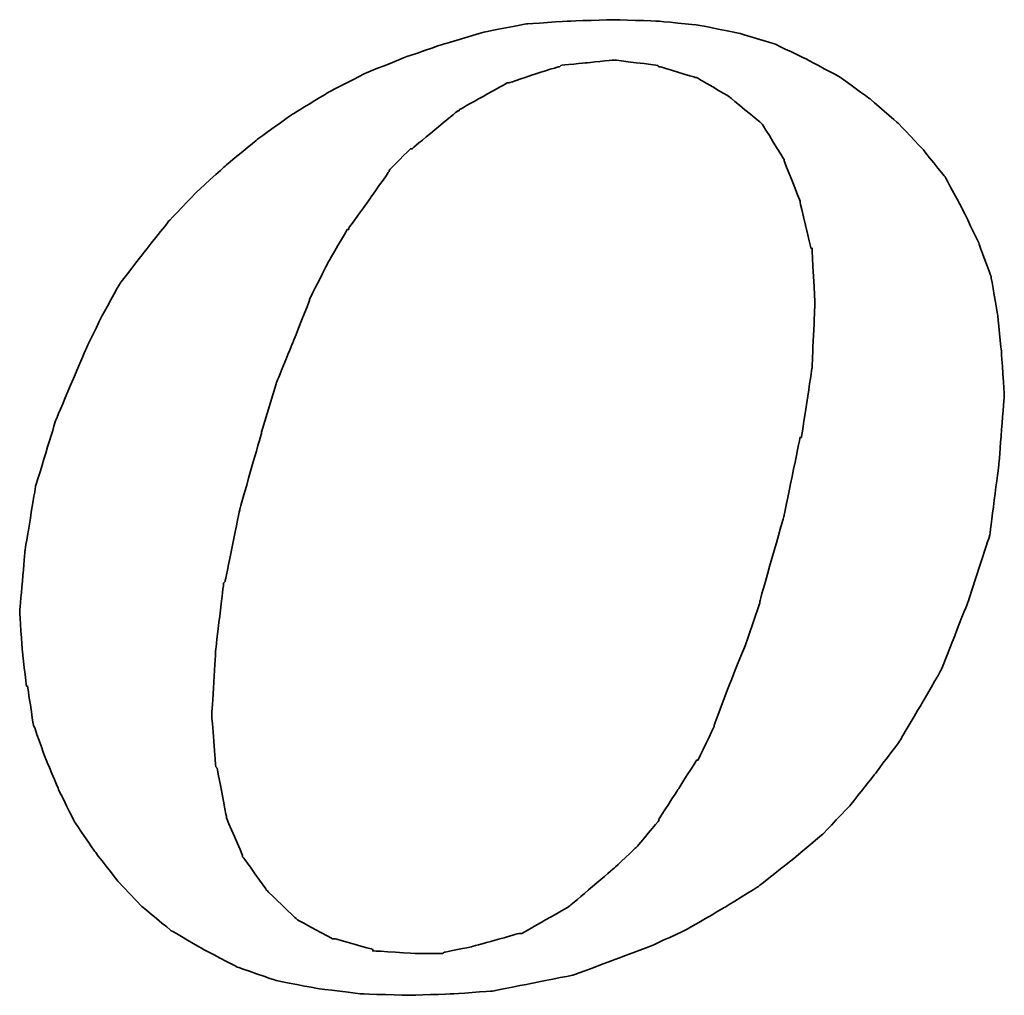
# Model space of a CAD drawing. Header units: millimetres. Extents: x -386 to 3135, y -1989 to 860.
# Tile 173 of 256: x -45.45 to -40.52, y -976.48 to -971.6. Entities that reach past the tile are written whole.
import ezdxf

# ---------------------------------------------------------------- set-up
doc = ezdxf.new("R2010")
doc.units = ezdxf.units.MM
doc.layers.add('DIM', color=4, linetype='CONTINUOUS')
doc.layers.add('layer 1', color=7, linetype='CONTINUOUS')

# ---------------------------------------------------------------- blocks, each defined once
blk = doc.blocks.new('TBI MOTION logo(完整正式版)')
at = {"layer": 'layer 1', "color": 22, "lineweight": 35}
for points, knots in [([(-11.34375, -6.98375), (-11.34375, -6.98375), (-10.91375, -7.43875), (-10.91375, -7.43875), (-10.91375, -7.43875), (-10.91375, -7.43875), (-10.38625, -7.87125), (-10.38625, -7.87125), (-10.38625, -7.87125), (-10.38625, -7.87125), (-9.81125, -8.20375), (-9.81125, -8.20375), (-9.81125, -8.20375), (-9.81125, -8.20375), (-9.21125, -8.51875), (-9.21125, -8.51875), (-9.21125, -8.51875), (-9.21125, -8.51875), (-8.51625, -8.75875), (-8.51625, -8.75875), (-8.51625, -8.75875), (-8.51625, -8.75875), (-7.77125, -8.90375), (-7.77125, -8.90375), (-7.77125, -8.90375), (-7.77125, -8.90375), (-6.97875, -8.99875), (-6.97875, -8.99875), (-6.97875, -8.99875), (-6.97875, -8.99875), (-6.14125, -9.02375), (-6.14125, -9.02375), (-6.14125, -9.02375), (-6.14125, -9.02375), (-5.37125, -8.99875), (-5.37125, -8.99875), (-5.37125, -8.99875), (-5.37125, -8.99875), (-4.65375, -8.94875), (-4.65375, -8.94875), (-4.65375, -8.94875), (-4.65375, -8.94875), (-3.93375, -8.80625), (-3.93375, -8.80625), (-3.93375, -8.80625), (-3.93375, -8.80625), (-3.21375, -8.66375), (-3.21375, -8.66375), (-3.21375, -8.66375), (-3.21375, -8.66375), (-2.49375, -8.39875), (-2.49375, -8.39875), (-2.49375, -8.39875), (-2.49375, -8.39875), (-1.79875, -8.13375), (-1.79875, -8.13375), (-1.79875, -8.13375), (-1.79875, -8.13375), (-1.17375, -7.84375), (-1.17375, -7.84375), (-1.17375, -7.84375), (-1.17375, -7.84375), (-0.52375, -7.46375), (-0.52375, -7.46375), (-0.52375, -7.46375), (-0.52375, -7.46375), (0.10124, -7.07875), (0.10124, -7.07875), (0.10124, -7.07875), (0.10124, -7.07875), (0.67625, -6.62375), (0.67625, -6.62375), (0.67625, -6.62375), (0.67625, -6.62375), (1.24874, -6.14375), (1.24874, -6.14375), (1.24874, -6.14375), (1.24874, -6.14375), (1.72874, -5.64125), (1.72874, -5.64125), (1.72874, -5.64125), (1.72874, -5.64125), (2.18624, -5.06375), (2.18624, -5.06375), (2.18624, -5.06375), (2.18624, -5.06375), (2.61625, -4.48874), (2.61625, -4.48874), (2.61625, -4.48874), (2.61625, -4.48874), (3.00125, -3.83874), (3.00125, -3.83874), (3.00125, -3.83874), (3.00125, -3.83874), (3.36124, -3.21374), (3.36124, -3.21374), (3.36124, -3.21374), (3.36124, -3.21374), (3.84374, -1.99125), (3.84374, -1.99125), (3.84374, -1.99125), (3.84374, -1.99125), (4.22625, -0.81875), (4.22625, -0.81875), (4.22625, -0.81875), (4.22625, -0.81875), (4.39125, 0.45624), (4.39125, 0.45624), (4.39125, 0.45624), (4.39125, 0.45624), (4.48874, 1.70124), (4.48874, 1.70124), (4.48874, 1.70124), (4.48874, 1.70124), (4.43874, 2.44625), (4.43874, 2.44625), (4.43874, 2.44625), (4.43874, 2.44625), (4.36874, 3.14125), (4.36874, 3.14125), (4.36874, 3.14125), (4.36874, 3.14125), (4.25125, 3.81125), (4.25125, 3.81125), (4.25125, 3.81125), (4.25125, 3.81125), (4.03124, 4.41125), (4.03124, 4.41125), (4.03124, 4.41125), (4.03124, 4.41125), (3.74374, 5.01125), (3.74374, 5.01125), (3.74374, 5.01125), (3.74374, 5.01125), (3.43124, 5.58875), (3.43124, 5.58875), (3.43124, 5.58875), (3.43124, 5.58875), (3.02625, 6.09125), (3.02625, 6.09125), (3.02625, 6.09125), (3.02625, 6.09125), (2.59374, 6.54875), (2.59374, 6.54875), (2.59374, 6.54875), (2.59374, 6.54875), (2.09124, 6.98125), (2.09124, 6.98125), (2.09124, 6.98125), (2.09124, 6.98125), (1.56124, 7.36625), (1.56124, 7.36625), (1.56124, 7.36625), (1.56124, 7.36625), (0.98624, 7.67625), (0.98624, 7.67625), (0.98624, 7.67625), (0.98624, 7.67625), (0.38624, 7.96375), (0.38624, 7.96375), (0.38624, 7.96375), (0.38624, 7.96375), (-0.25875, 8.15625), (-0.25875, 8.15625), (-0.25875, 8.15625), (-0.25875, 8.15625), (-0.98125, 8.30125), (-0.98125, 8.30125), (-0.98125, 8.30125), (-0.98125, 8.30125), (-1.70124, 8.37125), (-1.70124, 8.37125), (-1.70124, 8.37125), (-1.70124, 8.37125), (-2.49375, 8.39624), (-2.49375, 8.39624), (-2.49375, 8.39624), (-2.49375, 8.39624), (-3.28625, 8.37125), (-3.28625, 8.37125), (-3.28625, 8.37125), (-3.28625, 8.37125), (-4.05125, 8.32125), (-4.05125, 8.32125), (-4.05125, 8.32125), (-4.05125, 8.32125), (-4.77375, 8.18125), (-4.77375, 8.18125), (-4.77375, 8.18125), (-4.77375, 8.18125), (-5.51625, 7.96375), (-5.51625, 7.96375), (-5.51625, 7.96375), (-5.51625, 7.96375), (-6.21125, 7.72625), (-6.21125, 7.72625), (-6.21125, 7.72625), (-6.21125, 7.72625), (-6.92875, 7.43625), (-6.92875, 7.43625), (-6.92875, 7.43625), (-6.92875, 7.43625), (-7.57875, 7.10125), (-7.57875, 7.10125), (-7.57875, 7.10125), (-7.57875, 7.10125), (-8.24875, 6.69125), (-8.24875, 6.69125), (-8.24875, 6.69125), (-8.24875, 6.69125), (-8.84875, 6.26125), (-8.84875, 6.26125), (-8.84875, 6.26125), (-8.84875, 6.26125), (-9.42625, 5.78125), (-9.42625, 5.78125), (-9.42625, 5.78125), (-9.42625, 5.78125), (-9.95375, 5.30125), (-9.95375, 5.30125), (-9.95375, 5.30125), (-9.95375, 5.30125), (-10.43375, 4.79624), (-10.43375, 4.79624), (-10.43375, 4.79624), (-10.43375, 4.79624), (-10.88875, 4.22125), (-10.88875, 4.22125), (-10.88875, 4.22125), (-10.88875, 4.22125), (-11.29875, 3.69375), (-11.29875, 3.69375), (-11.29875, 3.69375), (-11.29875, 3.69375), (-11.63375, 3.09125), (-11.63375, 3.09125), (-11.63375, 3.09125), (-11.63375, 3.09125), (-11.91875, 2.49625), (-11.91875, 2.49625), (-11.91875, 2.49625), (-11.91875, 2.49625), (-12.44875, 1.24625), (-12.44875, 1.24625), (-12.44875, 1.24625), (-12.44875, 1.24625), (-12.80875, 0.06874), (-12.80875, 0.06874), (-12.80875, 0.06874), (-12.80875, 0.06874), (-12.99875, -1.07875), (-12.99875, -1.07875), (-12.99875, -1.07875), (-12.99875, -1.07875), (-13.09375, -2.18375), (-13.09375, -2.18375), (-13.09375, -2.18375), (-13.09375, -2.18375), (-13.04875, -2.85375), (-13.04875, -2.85375), (-13.04875, -2.85375), (-13.04875, -2.85375), (-12.97375, -3.50375), (-12.97375, -3.50375), (-12.97375, -3.50375), (-12.97375, -3.50375), (-12.95375, -3.50375), (-12.95375, -3.50375), (-12.95375, -3.50375), (-12.95375, -3.50375), (-12.85375, -4.17375), (-12.85375, -4.17375), (-12.85375, -4.17375), (-12.85375, -4.17375), (-12.63875, -4.77624), (-12.63875, -4.77624), (-12.63875, -4.77624), (-12.63875, -4.77624), (-12.39875, -5.35125), (-12.39875, -5.35125), (-12.39875, -5.35125), (-12.39875, -5.35125), (-12.11375, -5.92875), (-12.11375, -5.92875), (-12.11375, -5.92875), (-12.11375, -5.92875), (-11.75375, -6.45375), (-11.75375, -6.45375), (-11.75375, -6.45375), (-11.75375, -6.45375), (-11.34375, -6.98375), (-11.34375, -6.98375)], [0, 0, 0, 0, 0.01369863, 0.01369863, 0.01369863, 0.01369864, 0.02739726, 0.02739726, 0.02739726, 0.02739727, 0.04109589, 0.04109589, 0.04109589, 0.0410959, 0.05479452, 0.05479452, 0.05479452, 0.05479453, 0.06849315, 0.06849315, 0.06849315, 0.06849316, 0.08219178, 0.08219178, 0.08219178, 0.08219179, 0.09589041, 0.09589041, 0.09589041, 0.09589042, 0.10958904, 0.10958904, 0.10958904, 0.10958905, 0.12328767, 0.12328767, 0.12328767, 0.12328768, 0.1369863, 0.1369863, 0.1369863, 0.13698631, 0.15068493, 0.15068493, 0.15068493, 0.15068494, 0.16438356, 0.16438356, 0.16438356, 0.16438357, 0.17808219, 0.17808219, 0.17808219, 0.1780822, 0.19178082, 0.19178082, 0.19178082, 0.19178083, 0.20547945, 0.20547945, 0.20547945, 0.20547946, 0.21917808, 0.21917808, 0.21917808, 0.21917809, 0.23287671, 0.23287671, 0.23287671, 0.23287672, 0.24657534, 0.24657534, 0.24657534, 0.24657535, 0.26027397, 0.26027397, 0.26027397, 0.26027398, 0.2739726, 0.2739726, 0.2739726, 0.27397261, 0.28767123, 0.28767123, 0.28767123, 0.28767124, 0.30136986, 0.30136986, 0.30136986, 0.30136987, 0.31506849, 0.31506849, 0.31506849, 0.3150685, 0.32876712, 0.32876712, 0.32876712, 0.32876713, 0.34246575, 0.34246575, 0.34246575, 0.34246576, 0.35616438, 0.35616438, 0.35616438, 0.35616439, 0.36986301, 0.36986301, 0.36986301, 0.36986302, 0.38356164, 0.38356164, 0.38356164, 0.38356165, 0.39726027, 0.39726027, 0.39726027, 0.39726028, 0.4109589, 0.4109589, 0.4109589, 0.41095891, 0.42465753, 0.42465753, 0.42465753, 0.42465754, 0.43835616, 0.43835616, 0.43835616, 0.43835617, 0.45205479, 0.45205479, 0.45205479, 0.4520548, 0.46575342, 0.46575342, 0.46575342, 0.46575343, 0.47945205, 0.47945205, 0.47945205, 0.47945206, 0.49315068, 0.49315068, 0.49315068, 0.49315069, 0.50684932, 0.50684932, 0.50684932, 0.50684933, 0.52054795, 0.52054795, 0.52054795, 0.52054796, 0.53424658, 0.53424658, 0.53424658, 0.53424659, 0.54794521, 0.54794521, 0.54794521, 0.54794522, 0.56164384, 0.56164384, 0.56164384, 0.56164385, 0.57534247, 0.57534247, 0.57534247, 0.57534248, 0.5890411, 0.5890411, 0.5890411, 0.58904111, 0.60273973, 0.60273973, 0.60273973, 0.60273974, 0.61643836, 0.61643836, 0.61643836, 0.61643837, 0.63013699, 0.63013699, 0.63013699, 0.630137, 0.64383562, 0.64383562, 0.64383562, 0.64383563, 0.65753425, 0.65753425, 0.65753425, 0.65753426, 0.67123288, 0.67123288, 0.67123288, 0.67123289, 0.68493151, 0.68493151, 0.68493151, 0.68493152, 0.69863014, 0.69863014, 0.69863014, 0.69863015, 0.71232877, 0.71232877, 0.71232877, 0.71232878, 0.7260274, 0.7260274, 0.7260274, 0.72602741, 0.73972603, 0.73972603, 0.73972603, 0.73972604, 0.75342466, 0.75342466, 0.75342466, 0.75342467, 0.76712329, 0.76712329, 0.76712329, 0.7671233, 0.78082192, 0.78082192, 0.78082192, 0.78082193, 0.79452055, 0.79452055, 0.79452055, 0.79452056, 0.80821918, 0.80821918, 0.80821918, 0.80821919, 0.82191781, 0.82191781, 0.82191781, 0.82191782, 0.83561644, 0.83561644, 0.83561644, 0.83561645, 0.84931507, 0.84931507, 0.84931507, 0.84931508, 0.8630137, 0.8630137, 0.8630137, 0.86301371, 0.87671233, 0.87671233, 0.87671233, 0.87671234, 0.89041096, 0.89041096, 0.89041096, 0.89041097, 0.90410959, 0.90410959, 0.90410959, 0.9041096, 0.91780822, 0.91780822, 0.91780822, 0.91780823, 0.93150685, 0.93150685, 0.93150685, 0.93150686, 0.94520548, 0.94520548, 0.94520548, 0.94520549, 0.95890411, 0.95890411, 0.95890411, 0.95890412, 0.97260274, 0.97260274, 0.97260274, 0.97260275, 0.98630137, 0.98630137, 0.98630137, 0.98630138, 1, 1, 1, 1]), ([(-8.77875, 1.03124), (-8.77875, 1.03124), (-8.51625, 1.89625), (-8.51625, 1.89625), (-8.51625, 1.89625), (-8.51625, 1.89625), (-8.20375, 2.66375), (-8.20375, 2.66375), (-8.20375, 2.66375), (-8.20375, 2.66375), (-7.91625, 3.38125), (-7.91625, 3.38125), (-7.91625, 3.38125), (-7.91625, 3.38125), (-7.91625, 3.40624), (-7.91625, 3.40624), (-7.91625, 3.40624), (-7.91625, 3.40624), (-7.57875, 4.07624), (-7.57875, 4.07624), (-7.57875, 4.07624), (-7.57875, 4.07624), (-7.24375, 4.65125), (-7.24375, 4.65125), (-7.24375, 4.65125), (-7.24375, 4.65125), (-7.21875, 4.65125), (-7.21875, 4.65125), (-7.21875, 4.65125), (-7.21875, 4.65125), (-7.21875, 4.67624), (-7.21875, 4.67624), (-7.21875, 4.67624), (-7.21875, 4.67624), (-6.83625, 5.20375), (-6.83625, 5.20375), (-6.83625, 5.20375), (-6.83625, 5.20375), (-6.49875, 5.68625), (-6.49875, 5.68625), (-6.49875, 5.68625), (-6.49875, 5.68625), (-6.49875, 5.70625), (-6.49875, 5.70625), (-6.49875, 5.70625), (-6.49875, 5.70625), (-6.11625, 6.09125), (-6.11625, 6.09125), (-6.11625, 6.09125), (-6.11625, 6.09125), (-6.09125, 6.09125), (-6.09125, 6.09125), (-6.09125, 6.09125), (-6.09125, 6.09125), (-5.27375, 6.76625), (-5.27375, 6.76625), (-5.27375, 6.76625), (-5.27375, 6.76625), (-5.24875, 6.76625), (-5.24875, 6.76625), (-5.24875, 6.76625), (-5.24875, 6.76625), (-5.24875, 6.78625), (-5.24875, 6.78625), (-5.24875, 6.78625), (-5.24875, 6.78625), (-4.38875, 7.26624), (-4.38875, 7.26624), (-4.38875, 7.26624), (-4.38875, 7.26624), (-4.36125, 7.26624), (-4.36125, 7.26624), (-4.36125, 7.26624), (-4.36125, 7.26624), (-3.93375, 7.41125), (-3.93375, 7.41125), (-3.93375, 7.41125), (-3.93375, 7.41125), (-3.47375, 7.55625), (-3.47375, 7.55625), (-3.47375, 7.55625), (-3.47375, 7.55625), (-3.45375, 7.55625), (-3.45375, 7.55625), (-3.45375, 7.55625), (-3.45375, 7.55625), (-3.42875, 7.58124), (-3.42875, 7.58124), (-3.42875, 7.58124), (-3.42875, 7.58124), (-2.97375, 7.62625), (-2.97375, 7.62625), (-2.97375, 7.62625), (-2.97375, 7.62625), (-2.49375, 7.67625), (-2.49375, 7.67625), (-2.49375, 7.67625), (-2.49375, 7.67625), (-2.46875, 7.67625), (-2.46875, 7.67625), (-2.46875, 7.67625), (-2.46875, 7.67625), (-1.70124, 7.58124), (-1.70124, 7.58124), (-1.70124, 7.58124), (-1.70124, 7.58124), (-1.67875, 7.55625), (-1.67875, 7.55625), (-1.67875, 7.55625), (-1.67875, 7.55625), (-1.65375, 7.55625), (-1.65375, 7.55625), (-1.65375, 7.55625), (-1.65375, 7.55625), (-1.03125, 7.36625), (-1.03125, 7.36625), (-1.03125, 7.36625), (-1.03125, 7.36625), (-1.00625, 7.36625), (-1.00625, 7.36625), (-1.00625, 7.36625), (-1.00625, 7.36625), (-0.43124, 7.02624), (-0.43124, 7.02624), (-0.43124, 7.02624), (-0.43124, 7.02624), (-0.40625, 7.00624), (-0.40625, 7.00624), (-0.40625, 7.00624), (-0.40625, 7.00624), (0.12124, 6.57124), (0.12124, 6.57124), (0.12124, 6.57124), (0.12124, 6.57124), (0.14624, 6.54875), (0.14624, 6.54875), (0.14624, 6.54875), (0.14624, 6.54875), (0.17124, 6.52375), (0.17124, 6.52375), (0.17124, 6.52375), (0.17124, 6.52375), (0.55625, 5.89875), (0.55625, 5.89875), (0.55625, 5.89875), (0.55625, 5.89875), (0.55625, 5.87625), (0.55625, 5.87625), (0.55625, 5.87625), (0.55625, 5.87625), (0.84124, 5.15625), (0.84124, 5.15625), (0.84124, 5.15625), (0.84124, 5.15625), (0.84124, 5.13125), (0.84124, 5.13125), (0.84124, 5.13125), (0.84124, 5.13125), (1.03624, 4.31875), (1.03624, 4.31875), (1.03624, 4.31875), (1.03624, 4.31875), (1.05624, 4.31875), (1.05624, 4.31875), (1.05624, 4.31875), (1.05624, 4.31875), (1.05624, 4.29125), (1.05624, 4.29125), (1.05624, 4.29125), (1.05624, 4.29125), (1.10625, 3.33125), (1.10625, 3.33125), (1.10625, 3.33125), (1.10625, 3.33125), (1.10625, 3.30875), (1.10625, 3.30875), (1.10625, 3.30875), (1.10625, 3.30875), (1.05624, 2.20624), (1.05624, 2.20624), (1.05624, 2.20624), (1.05624, 2.20624), (1.05624, 2.18124), (1.05624, 2.18124), (1.05624, 2.18124), (1.05624, 2.18124), (0.86624, 0.93624), (0.86624, 0.93624), (0.86624, 0.93624), (0.86624, 0.93624), (0.84124, 0.93624), (0.84124, 0.93624), (0.84124, 0.93624), (0.84124, 0.93624), (0.55625, -0.45874), (0.55625, -0.45874), (0.55625, -0.45874), (0.55625, -0.45874), (0.12124, -1.99125), (0.12124, -1.99125), (0.12124, -1.99125), (0.12124, -1.99125), (0.12124, -2.01874), (0.12124, -2.01874), (0.12124, -2.01874), (0.12124, -2.01874), (-0.13874, -2.78375), (-0.13874, -2.78375), (-0.13874, -2.78375), (-0.13874, -2.78375), (-0.43124, -3.50375), (-0.43124, -3.50375), (-0.43124, -3.50375), (-0.43124, -3.50375), (-0.69375, -4.19875), (-0.69375, -4.19875), (-0.69375, -4.19875), (-0.69375, -4.19875), (-0.69375, -4.22375), (-0.69375, -4.22375), (-0.69375, -4.22375), (-0.69375, -4.22375), (-0.98125, -4.82374), (-0.98125, -4.82374), (-0.98125, -4.82374), (-0.98125, -4.82374), (-1.00625, -4.82374), (-1.00625, -4.82374), (-1.00625, -4.82374), (-1.00625, -4.82374), (-1.33875, -5.35125), (-1.33875, -5.35125), (-1.33875, -5.35125), (-1.33875, -5.35125), (-1.67875, -5.87875), (-1.67875, -5.87875), (-1.67875, -5.87875), (-1.67875, -5.87875), (-1.67875, -5.90375), (-1.67875, -5.90375), (-1.67875, -5.90375), (-1.67875, -5.90375), (-2.05875, -6.35875), (-2.05875, -6.35875), (-2.05875, -6.35875), (-2.05875, -6.35875), (-2.08375, -6.38375), (-2.08375, -6.38375), (-2.08375, -6.38375), (-2.08375, -6.38375), (-2.46875, -6.74375), (-2.46875, -6.74375), (-2.46875, -6.74375), (-2.46875, -6.74375), (-3.25875, -7.41625), (-3.25875, -7.41625), (-3.25875, -7.41625), (-3.25875, -7.41625), (-3.28625, -7.43875), (-3.28625, -7.43875), (-3.28625, -7.43875), (-3.28625, -7.43875), (-4.12375, -7.91875), (-4.12375, -7.91875), (-4.12375, -7.91875), (-4.12375, -7.91875), (-4.14875, -7.91875), (-4.14875, -7.91875), (-4.14875, -7.91875), (-4.14875, -7.91875), (-4.17125, -7.91875), (-4.17125, -7.91875), (-4.17125, -7.91875), (-4.17125, -7.91875), (-5.03375, -8.15875), (-5.03375, -8.15875), (-5.03375, -8.15875), (-5.03375, -8.15875), (-5.51625, -8.25625), (-5.51625, -8.25625), (-5.51625, -8.25625), (-5.51625, -8.25625), (-5.54125, -8.27875), (-5.54125, -8.27875), (-5.54125, -8.27875), (-5.54125, -8.27875), (-5.56375, -8.27875), (-5.56375, -8.27875), (-5.56375, -8.27875), (-5.56375, -8.27875), (-5.99625, -8.27875), (-5.99625, -8.27875), (-5.99625, -8.27875), (-5.99625, -8.27875), (-6.76375, -8.23125), (-6.76375, -8.23125), (-6.76375, -8.23125), (-6.76375, -8.23125), (-6.78875, -8.23125), (-6.78875, -8.23125), (-6.78875, -8.23125), (-6.78875, -8.23125), (-6.78875, -8.20375), (-6.78875, -8.20375), (-6.78875, -8.20375), (-6.78875, -8.20375), (-7.45875, -8.01375), (-7.45875, -8.01375), (-7.45875, -8.01375), (-7.45875, -8.01375), (-7.48375, -8.01375), (-7.48375, -8.01375), (-7.48375, -8.01375), (-7.48375, -8.01375), (-7.50875, -8.01375), (-7.50875, -8.01375), (-7.50875, -8.01375), (-7.50875, -8.01375), (-8.13125, -7.67875), (-8.13125, -7.67875), (-8.13125, -7.67875), (-8.13125, -7.67875), (-8.15625, -7.65375), (-8.15625, -7.65375), (-8.15625, -7.65375), (-8.15625, -7.65375), (-8.65875, -7.17375), (-8.65875, -7.17375), (-8.65875, -7.17375), (-8.65875, -7.17375), (-8.68375, -7.14875), (-8.68375, -7.14875), (-8.68375, -7.14875), (-8.68375, -7.14875), (-9.08875, -6.57375), (-9.08875, -6.57375), (-9.08875, -6.57375), (-9.08875, -6.57375), (-9.11375, -6.54875), (-9.11375, -6.54875), (-9.11375, -6.54875), (-9.11375, -6.54875), (-9.11375, -6.52875), (-9.11375, -6.52875), (-9.11375, -6.52875), (-9.11375, -6.52875), (-9.40375, -5.85375), (-9.40375, -5.85375), (-9.40375, -5.85375), (-9.40375, -5.85375), (-9.40375, -5.82875), (-9.40375, -5.82875), (-9.40375, -5.82875), (-9.40375, -5.82875), (-9.56875, -4.96875), (-9.56875, -4.96875), (-9.56875, -4.96875), (-9.56875, -4.96875), (-9.59375, -4.94375), (-9.59375, -4.94375), (-9.59375, -4.94375), (-9.59375, -4.94375), (-9.66375, -4.03375), (-9.66375, -4.03375), (-9.66375, -4.03375), (-9.66375, -4.03375), (-9.66375, -4.00875), (-9.66375, -4.00875), (-9.66375, -4.00875), (-9.66375, -4.00875), (-9.59375, -2.85375), (-9.59375, -2.85375), (-9.59375, -2.85375), (-9.59375, -2.85375), (-9.45125, -1.65875), (-9.45125, -1.65875), (-9.45125, -1.65875), (-9.45125, -1.65875), (-9.42625, -1.63375), (-9.42625, -1.63375), (-9.42625, -1.63375), (-9.42625, -1.63375), (-9.16125, -0.33875), (-9.16125, -0.33875), (-9.16125, -0.33875), (-9.16125, -0.33875), (-8.77875, 1.00624), (-8.77875, 1.00624), (-8.77875, 1.00624), (-8.77875, 1.00624), (-8.77875, 1.03124), (-8.77875, 1.03124)], [0, 0, 0, 0, 0.01020408, 0.01020408, 0.01020408, 0.01020409, 0.02040816, 0.02040816, 0.02040816, 0.02040817, 0.03061224, 0.03061224, 0.03061224, 0.03061225, 0.04081633, 0.04081633, 0.04081633, 0.04081634, 0.05102041, 0.05102041, 0.05102041, 0.05102042, 0.06122449, 0.06122449, 0.06122449, 0.0612245, 0.07142857, 0.07142857, 0.07142857, 0.07142858, 0.08163265, 0.08163265, 0.08163265, 0.08163266, 0.09183673, 0.09183673, 0.09183673, 0.09183674, 0.10204082, 0.10204082, 0.10204082, 0.10204083, 0.1122449, 0.1122449, 0.1122449, 0.11224491, 0.12244898, 0.12244898, 0.12244898, 0.12244899, 0.13265306, 0.13265306, 0.13265306, 0.13265307, 0.14285714, 0.14285714, 0.14285714, 0.14285715, 0.15306122, 0.15306122, 0.15306122, 0.15306123, 0.16326531, 0.16326531, 0.16326531, 0.16326532, 0.17346939, 0.17346939, 0.17346939, 0.1734694, 0.18367347, 0.18367347, 0.18367347, 0.18367348, 0.19387755, 0.19387755, 0.19387755, 0.19387756, 0.20408163, 0.20408163, 0.20408163, 0.20408164, 0.21428571, 0.21428571, 0.21428571, 0.21428572, 0.2244898, 0.2244898, 0.2244898, 0.22448981, 0.23469388, 0.23469388, 0.23469388, 0.23469389, 0.24489796, 0.24489796, 0.24489796, 0.24489797, 0.25510204, 0.25510204, 0.25510204, 0.25510205, 0.26530612, 0.26530612, 0.26530612, 0.26530613, 0.2755102, 0.2755102, 0.2755102, 0.27551021, 0.28571429, 0.28571429, 0.28571429, 0.2857143, 0.29591837, 0.29591837, 0.29591837, 0.29591838, 0.30612245, 0.30612245, 0.30612245, 0.30612246, 0.31632653, 0.31632653, 0.31632653, 0.31632654, 0.32653061, 0.32653061, 0.32653061, 0.32653062, 0.33673469, 0.33673469, 0.33673469, 0.3367347, 0.34693878, 0.34693878, 0.34693878, 0.34693879, 0.35714286, 0.35714286, 0.35714286, 0.35714287, 0.36734694, 0.36734694, 0.36734694, 0.36734695, 0.37755102, 0.37755102, 0.37755102, 0.37755103, 0.3877551, 0.3877551, 0.3877551, 0.38775511, 0.39795918, 0.39795918, 0.39795918, 0.39795919, 0.40816327, 0.40816327, 0.40816327, 0.40816328, 0.41836735, 0.41836735, 0.41836735, 0.41836736, 0.42857143, 0.42857143, 0.42857143, 0.42857144, 0.43877551, 0.43877551, 0.43877551, 0.43877552, 0.44897959, 0.44897959, 0.44897959, 0.4489796, 0.45918367, 0.45918367, 0.45918367, 0.45918368, 0.46938776, 0.46938776, 0.46938776, 0.46938777, 0.47959184, 0.47959184, 0.47959184, 0.47959185, 0.48979592, 0.48979592, 0.48979592, 0.48979593, 0.5, 0.5, 0.5, 0.50000001, 0.51020408, 0.51020408, 0.51020408, 0.51020409, 0.52040816, 0.52040816, 0.52040816, 0.52040817, 0.53061224, 0.53061224, 0.53061224, 0.53061225, 0.54081633, 0.54081633, 0.54081633, 0.54081634, 0.55102041, 0.55102041, 0.55102041, 0.55102042, 0.56122449, 0.56122449, 0.56122449, 0.5612245, 0.57142857, 0.57142857, 0.57142857, 0.57142858, 0.58163265, 0.58163265, 0.58163265, 0.58163266, 0.59183673, 0.59183673, 0.59183673, 0.59183674, 0.60204082, 0.60204082, 0.60204082, 0.60204083, 0.6122449, 0.6122449, 0.6122449, 0.61224491, 0.62244898, 0.62244898, 0.62244898, 0.62244899, 0.63265306, 0.63265306, 0.63265306, 0.63265307, 0.64285714, 0.64285714, 0.64285714, 0.64285715, 0.65306122, 0.65306122, 0.65306122, 0.65306123, 0.66326531, 0.66326531, 0.66326531, 0.66326532, 0.67346939, 0.67346939, 0.67346939, 0.6734694, 0.68367347, 0.68367347, 0.68367347, 0.68367348, 0.69387755, 0.69387755, 0.69387755, 0.69387756, 0.70408163, 0.70408163, 0.70408163, 0.70408164, 0.71428571, 0.71428571, 0.71428571, 0.71428572, 0.7244898, 0.7244898, 0.7244898, 0.72448981, 0.73469388, 0.73469388, 0.73469388, 0.73469389, 0.74489796, 0.74489796, 0.74489796, 0.74489797, 0.75510204, 0.75510204, 0.75510204, 0.75510205, 0.76530612, 0.76530612, 0.76530612, 0.76530613, 0.7755102, 0.7755102, 0.7755102, 0.77551021, 0.78571429, 0.78571429, 0.78571429, 0.7857143, 0.79591837, 0.79591837, 0.79591837, 0.79591838, 0.80612245, 0.80612245, 0.80612245, 0.80612246, 0.81632653, 0.81632653, 0.81632653, 0.81632654, 0.82653061, 0.82653061, 0.82653061, 0.82653062, 0.83673469, 0.83673469, 0.83673469, 0.8367347, 0.84693878, 0.84693878, 0.84693878, 0.84693879, 0.85714286, 0.85714286, 0.85714286, 0.85714287, 0.86734694, 0.86734694, 0.86734694, 0.86734695, 0.87755102, 0.87755102, 0.87755102, 0.87755103, 0.8877551, 0.8877551, 0.8877551, 0.88775511, 0.89795918, 0.89795918, 0.89795918, 0.89795919, 0.90816327, 0.90816327, 0.90816327, 0.90816328, 0.91836735, 0.91836735, 0.91836735, 0.91836736, 0.92857143, 0.92857143, 0.92857143, 0.92857144, 0.93877551, 0.93877551, 0.93877551, 0.93877552, 0.94897959, 0.94897959, 0.94897959, 0.9489796, 0.95918367, 0.95918367, 0.95918367, 0.95918368, 0.96938776, 0.96938776, 0.96938776, 0.96938777, 0.97959184, 0.97959184, 0.97959184, 0.97959185, 0.98979592, 0.98979592, 0.98979592, 0.98979593, 1, 1, 1, 1])]:
    blk.add_open_spline(points, degree=3, knots=knots, dxfattribs=at)

msp = doc.modelspace()

# ---------------------------------------------------------------- block references
at = {"layer": 'DIM', "color": 7, "xscale": 0.2802190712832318, "yscale": 0.2802190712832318, "zscale": 0.2802190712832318}
msp.add_blockref('TBI MOTION logo(完整正式版)', (-41.7789, -973.9513), dxfattribs=at)

doc.saveas('drawing.dxf')
